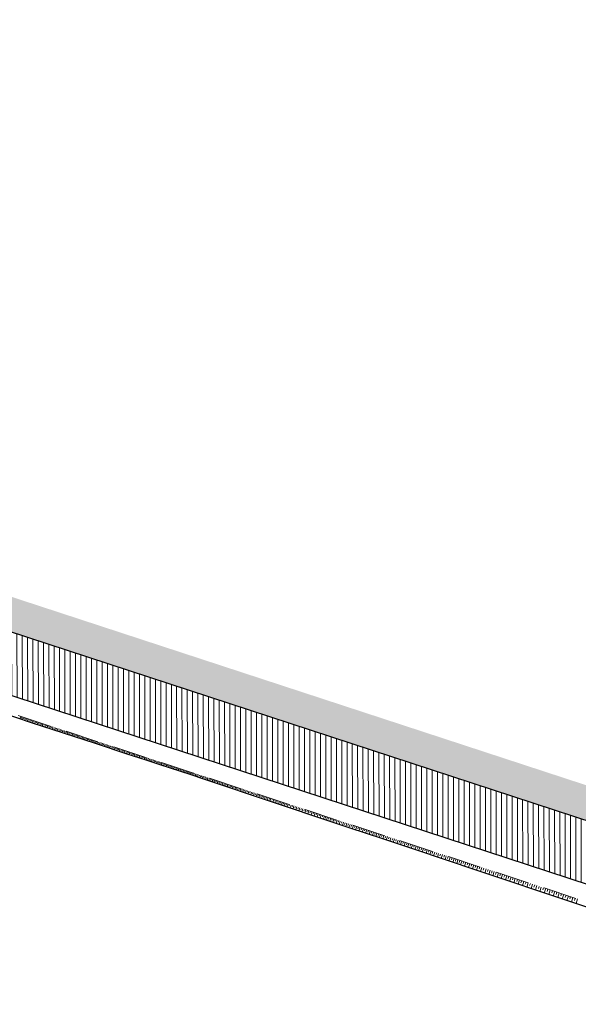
# Model space of a CAD drawing. Header units: metres. Extents: x 8431043 to 8456388, y 5766167 to 5771876.
# Tile 24 of 31: x 8434321 to 8434337, y 5770216 to 5770245. Entities that reach past the tile are written whole.
import ezdxf

# ---------------------------------------------------------------- set-up
doc = ezdxf.new("R2010")
doc.units = ezdxf.units.M
for name, pattern in [('4011', [6, 4, -2]), ('ACAD_ISO10W100', [18, 12, -3, 0, -3]), ('CIĄGŁA', [0])]:
    doc.linetypes.add(name, pattern=pattern)
doc.layers.add('C-DROGI-SYTUACJA', color=7, linetype='Continuous')
doc.layers.add('DRO_Podzespół', color=7, linetype='Continuous')
doc.layers.add('hatch zdi chodniki', color=7, linetype='Continuous', lineweight=0, true_color=0x8345ba)
for name, color, linetype, lineweight in [('kreskowanie skarp', 250, 'Continuous', 15), ('linia', 7, 'CIĄGŁA', 20), ('WYMIARY', 253, 'Continuous', 13), ('Zalacznik_3_Rowy DW837|Zalacznik_3_Rowy DW837|zdi pobocze', 250, '4011', 18), ('zdi_obrzeze chodnikowe 8x30', 6, 'Continuous', 30)]:
    doc.layers.add(name, color=color, linetype=linetype, lineweight=lineweight)
doc.styles.add('ISOCP', font='geniso.shx')
doc.styles.add('własny_500', font='isocp.shx', dxfattribs={"width": 0.9, "height": 1.2})
doc.dimstyles.new('kopia własny 500', dxfattribs={"dimtxt": 1.2, "dimasz": 0.8, "dimexe": 0.1795, "dimexo": 0.0625, "dimgap": 0.09, "dimtad": 3, "dimdec": 1, "dimzin": 0, "dimdsep": 46, "dimtxsty": 'własny_500', "dimblk": 'ARCHTICK', "dimcen": 0.09, "dimaunit": 2, "dimadec": 4, "dimazin": 0, "dimtfac": 1, "dimtdec": 1, "dimtofl": 0, "dimtmove": 2, "dimatfit": 3, "dimldrblk": 'ARCHTICK', "dimfxl": 1, "dimtolj": 1, "dimtzin": 0, "dimarcsym": 0})

# ---------------------------------------------------------------- blocks, each defined once
blk = doc.blocks.new('_ARCHTICK')
at = {"color": 0, "linetype": 'ByBlock', "const_width": 0.15}
blk.add_lwpolyline([(-0.5, -0.5), (0.5, 0.5)], dxfattribs=at)
blk = doc.blocks.new('*D68')
at = {"layer": 'Defpoints', "color": 0, "transparency": 16777216}
for p in [(8434103.31, 5770299.555), (8434102.578, 5770297.403), (8434358.232, 5770212.869)]:
    blk.add_point(p, dxfattribs=at)
at = {"layer": 'WYMIARY', "color": 0, "lineweight": -2, "transparency": 16777216}
blk.add_line((8434102.578, 5770297.403), (8434103.31, 5770299.555), dxfattribs=at)
at = {"layer": 'WYMIARY', "color": 0, "lineweight": -2, "transparency": 16777216, "xscale": 0.75, "yscale": 0.75, "zscale": 0.75}
for p, rotation in [((8434103.31, 5770299.555), 71.21936853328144), ((8434102.578, 5770297.403), 251.2193685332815)]:
    blk.add_blockref('_ARCHTICK', p, dxfattribs=dict(at, rotation=rotation))
at = {"layer": 'WYMIARY', "color": 0, "transparency": 16777216, "insert": (8434102.267, 5770298.709), "char_height": 1.25, "attachment_point": 5, "rotation": 71.2194, "style": 'ISOCP'}
blk.add_mtext('\\A1;2.3', dxfattribs=at)
blk = doc.blocks.new('*D75')
at = {"layer": 'Defpoints', "color": 0, "transparency": 16777216}
for p in [(8434749.828, 5771876.32), (8434750.943, 5771875.576), (8432377.706, 5768319.94)]:
    blk.add_point(p, dxfattribs=at)
at = {"layer": 'WYMIARY', "color": 0, "lineweight": -2, "transparency": 16777216}
blk.add_line((8432378.821, 5768319.196), (8434750.943, 5771875.576), dxfattribs=at)
at = {"layer": 'WYMIARY', "color": 0, "lineweight": -2, "transparency": 16777216, "xscale": 0.75, "yscale": 0.75, "zscale": 0.75}
for p, rotation in [((8434750.943, 5771875.576), 56.29653123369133), ((8432378.821, 5768319.196), 236.2965312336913)]:
    blk.add_blockref('_ARCHTICK', p, dxfattribs=dict(at, rotation=rotation))
at = {"layer": 'WYMIARY', "color": 0, "transparency": 16777216, "insert": (8433564.287, 5770097.783), "char_height": 1.25, "attachment_point": 5, "rotation": 56.2965, "style": 'ISOCP'}
blk.add_mtext('\\A1;4274.9', dxfattribs=at)
blk = doc.blocks.new('*U80')
at = {"layer": 'C-DROGI-SYTUACJA', "color": 1, "linetype": 'ACAD_ISO10W100', "lineweight": 13, "ltscale": 0.3}
blk.add_line((8434372.966, 5770209.937), (8434304.064, 5770232.504), dxfattribs=at)
blk = doc.blocks.new('sdd')
at = {"layer": 'C-DROGI-SYTUACJA', "color": 7, "linetype": 'Continuous', "lineweight": -3}
blk.add_blockref('*U80', (0, 0), dxfattribs=at)

msp = doc.modelspace()

# ---------------------------------------------------------------- hatches: boundary and pattern name
at = {"layer": 'hatch zdi chodniki', "lineweight": 13, "transparency": 33554687}
h = msp.add_hatch(dxfattribs=at)
h.set_pattern_fill('DOTS', color=3, scale=0.13, style=0)
h.paths.add_polyline_path([(8434291.477, 5770237.592), (8434289.272, 5770237.22), (8434294.219, 5770235.709), (8434304.064, 5770232.504), (8434352.975, 5770216.485), (8434351.386, 5770218.057), (8434304.375, 5770233.454), (8434294.52, 5770236.663)])
h.paths.add_polyline_path([(8434266.018, 5770244.733), (8434265.639, 5770244.676), (8434266.015, 5770244.554)])
h.paths.add_polyline_path([(8434267.85, 5770245.01), (8434266.018, 5770244.733), (8434266.015, 5770244.554), (8434270.421, 5770243.126), (8434280.902, 5770239.775), (8434284.092, 5770238.801), (8434282.471, 5770240.342), (8434281.2, 5770240.73), (8434270.728, 5770244.077)])
h.paths.add_polyline_path([(8434149.083, 5770283.339), (8434146.907, 5770283.089), (8434157.392, 5770279.145), (8434183.652, 5770271.152), (8434226.176, 5770257.466), (8434259.239, 5770246.75), (8434257.644, 5770248.318), (8434226.484, 5770258.418), (8434183.951, 5770272.107), (8434157.714, 5770280.092)])
h.paths.add_polyline_path([(8434094.662, 5770300.267), (8434093.121, 5770301.888), (8434084.6, 5770304.97), (8434081.22, 5770305.98), (8434077.409, 5770307.545), (8434076.937, 5770306.658), (8434080.886, 5770305.036), (8434084.287, 5770304.02)])
h.paths.add_polyline_path([(8434101.584, 5770298.826), (8434099.363, 5770298.566), (8434102.578, 5770297.403), (8434143.622, 5770284.325), (8434142.025, 5770285.883), (8434102.9, 5770298.35)])
h.paths.add_polyline_path([(8434011.442, 5770340.526), (8434009.246, 5770340.649), (8434010.908, 5770339.677), (8434013.388, 5770338.368), (8434047.859, 5770319.647), (8434066.478, 5770310.954), (8434076.937, 5770306.658), (8434077.409, 5770307.545), (8434066.88, 5770311.87), (8434048.31, 5770320.54), (8434013.86, 5770339.25)])
h.paths.add_polyline_path([(8433893.006, 5770405.515), (8433891.889, 5770405.573), (8433905.229, 5770398.018), (8433905.33, 5770397.958), (8433905.528, 5770398.422), (8433905.48, 5770398.45)])
h.paths.add_polyline_path([(8433748.793, 5770512.117), (8433746.759, 5770513.046), (8433749.963, 5770509.073), (8433750.804, 5770508.222), (8433762.888, 5770493.325), (8433772.314, 5770482.022), (8433776.22, 5770478.9), (8433763.66, 5770493.96), (8433751.55, 5770508.89), (8433750.71, 5770509.74)])
h.paths.add_polyline_path([(8433722.133, 5770543.576), (8433721.656, 5770545.761), (8433699.12, 5770573.7), (8433684.56, 5770591.47), (8433678.06, 5770600.19), (8433665.01, 5770615.39), (8433650.72, 5770633.02), (8433646.54, 5770638.47), (8433641.4, 5770644.56), (8433638.24, 5770647.86), (8433633.92, 5770651.89), (8433628.93, 5770655.99), (8433625.45, 5770658.54), (8433620.64, 5770661.61), (8433615.52, 5770664.21), (8433611.16, 5770665.93), (8433605.98, 5770667.46), (8433600.42, 5770668.54), (8433595.22, 5770669.19), (8433591.69, 5770669.45), (8433588.3, 5770669.58), (8433585.73, 5770669.59), (8433584.66, 5770669.57), (8433578.02, 5770669.4), (8433570.07, 5770668.93), (8433535.02, 5770665.16), (8433485.31, 5770659.82), (8433471.71, 5770658.26), (8433462.94, 5770656.9), (8433452.67, 5770654.68), (8433445.44, 5770652.68), (8433437.08, 5770649.89), (8433430.89, 5770647.48), (8433422.58, 5770643.75), (8433415.28, 5770639.99), (8433407.52, 5770635.43), (8433399.86, 5770630.32), (8433394.21, 5770626.11), (8433389.06, 5770621.91), (8433384.92, 5770618.26), (8433379.84, 5770613.41), (8433375.1, 5770608.47), (8433369.83, 5770602.43), (8433366.47, 5770598.28), (8433360.39, 5770590.39), (8433330.15, 5770550.58), (8433325.4, 5770544.43), (8433322.62, 5770541.08), (8433319.22, 5770537.42), (8433315.34, 5770533.91), (8433311.49, 5770531.11), (8433308.5, 5770529.35), (8433305.18, 5770527.75), (8433300.92, 5770526.19), (8433296.07, 5770525.01), (8433292.33, 5770524.5), (8433289.92, 5770524.35), (8433287.56, 5770524.33), (8433283.49, 5770524.61), (8433278.75, 5770525.44), (8433274.38, 5770526.72), (8433271.03, 5770528.06), (8433267.26, 5770529.98), (8433263.73, 5770532.25), (8433259.5, 5770535.71), (8433256.42, 5770538.88), (8433255.372, 5770540.221), (8433254.831, 5770539.289), (8433255.665, 5770538.222), (8433258.823, 5770534.972), (8433263.141, 5770531.44), (8433266.761, 5770529.112), (8433270.617, 5770527.148), (8433274.053, 5770525.774), (8433278.523, 5770524.465), (8433283.369, 5770523.616), (8433287.53, 5770523.33), (8433289.955, 5770523.35), (8433292.429, 5770523.504), (8433296.256, 5770524.026), (8433301.211, 5770525.232), (8433305.57, 5770526.828), (8433308.972, 5770528.467), (8433312.039, 5770530.273), (8433315.971, 5770533.133), (8433319.923, 5770536.708), (8433323.372, 5770540.42), (8433326.181, 5770543.805), (8433330.944, 5770549.972), (8433361.184, 5770589.782), (8433367.255, 5770597.66), (8433370.596, 5770601.786), (8433375.838, 5770607.795), (8433380.546, 5770612.702), (8433385.596, 5770617.523), (8433389.707, 5770621.147), (8433394.825, 5770625.321), (8433400.437, 5770629.503), (8433408.051, 5770634.582), (8433415.763, 5770639.114), (8433423.014, 5770642.849), (8433431.276, 5770646.557), (8433437.42, 5770648.949), (8433445.732, 5770651.723), (8433452.909, 5770653.709), (8433463.122, 5770655.916), (8433471.844, 5770657.269), (8433485.42, 5770658.826), (8433535.127, 5770664.166), (8433570.153, 5770667.933), (8433577.874, 5770668.39), (8433592.619, 5770665.234), (8433598.335, 5770664.537), (8433606.412, 5770662.749), (8433611.111, 5770661.077), (8433616.22, 5770658.705), (8433620.647, 5770656.174), (8433628.138, 5770651.177), (8433630.683, 5770649.391), (8433643.107, 5770640.987), (8433645.761, 5770637.843), (8433649.935, 5770632.401), (8433664.242, 5770614.749), (8433677.279, 5770599.565), (8433683.772, 5770590.854), (8433698.344, 5770573.069)])
h.paths.add_polyline_path([(8433727.509, 5770538.504), (8433725.475, 5770539.433), (8433743.033, 5770517.666), (8433742.555, 5770519.85)])
h.paths.add_polyline_path([(8433804.671, 5770453.717), (8433807.358, 5770451.327), (8433816.902, 5770444.971), (8433867.591, 5770417.645), (8433884.716, 5770409.271), (8433884.037, 5770410.16), (8433867.82, 5770418.09), (8433817.16, 5770445.4)])
h.paths.add_polyline_path([(8434386.872, 5770204.269), (8434387.262, 5770205.19), (8434380.028, 5770208.307), (8434373.3, 5770210.88), (8434361.004, 5770214.907), (8434358.792, 5770214.579), (8434372.966, 5770209.937), (8434379.651, 5770207.381)])
h.paths.add_polyline_path([(8433975.043, 5770359.953), (8433974.8, 5770359.516), (8433982.782, 5770355.08), (8434001.014, 5770345.462), (8434003.204, 5770344.181), (8434001.72, 5770345.655), (8433983.02, 5770355.52)])
at = {"layer": 'hatch zdi chodniki', "lineweight": 5}
h = msp.add_hatch(dxfattribs=at)
h.set_pattern_fill('ANSI31', color=256, scale=0.05, angle=45, style=0)
h.paths.add_polyline_path([(8434283.566, 5770237.08), (8434284.092, 5770238.801), (8434280.902, 5770239.775), (8434270.421, 5770243.126), (8434266.015, 5770244.554), (8434265.975, 5770242.674), (8434269.87, 5770241.412), (8434280.365, 5770238.057)])
h.paths.add_polyline_path([(8434289.272, 5770237.22), (8434288.747, 5770235.498), (8434293.678, 5770233.992), (8434303.506, 5770230.793), (8434352.414, 5770214.774), (8434352.975, 5770216.485), (8434304.064, 5770232.504), (8434294.219, 5770235.709)])
h.paths.add_polyline_path([(8434386.169, 5770202.612), (8434386.872, 5770204.269), (8434379.651, 5770207.381), (8434372.966, 5770209.937), (8434358.792, 5770214.579), (8434358.232, 5770212.869), (8434372.364, 5770208.24), (8434378.973, 5770205.713)])

# ---------------------------------------------------------------- linework, layer by layer
at = {"layer": 'C-DROGI-SYTUACJA', "color": 1, "linetype": 'ACAD_ISO10W100', "lineweight": 13, "ltscale": 0.3}
msp.add_line((8434372.966, 5770209.937), (8434304.064, 5770232.504), dxfattribs=at)
at = {"layer": 'DRO_Podzespół'}
msp.add_lwpolyline([(8434338.188, 5770218.749), (8434337.24, 5770219.066), (8434336.291, 5770219.383), (8434335.343, 5770219.699), (8434334.395, 5770220.016), (8434333.446, 5770220.333), (8434332.498, 5770220.65), (8434331.549, 5770220.967), (8434330.601, 5770221.284), (8434329.652, 5770221.601), (8434328.704, 5770221.918), (8434327.755, 5770222.235), (8434326.807, 5770222.551), (8434326.239, 5770222.741), (8434325.857, 5770222.866), (8434324.907, 5770223.177), (8434324.523, 5770223.301), (8434323.956, 5770223.487), (8434323.006, 5770223.798), (8434322.055, 5770224.109), (8434321.105, 5770224.42), (8434320.156, 5770224.734)], dxfattribs=at)
at = {"layer": 'kreskowanie skarp'}
for p, q in [((8434320.778, 5770224.61), (8434320.754, 5770224.536)), ((8434320.814, 5770224.598), (8434320.802, 5770224.561)), ((8434320.851, 5770224.586), (8434320.827, 5770224.512)), ((8434320.888, 5770224.574), (8434320.876, 5770224.537)), ((8434320.925, 5770224.562), (8434320.901, 5770224.488)), ((8434320.962, 5770224.549), (8434320.949, 5770224.513)), ((8434320.998, 5770224.537), (8434320.974, 5770224.464)), ((8434321.035, 5770224.525), (8434321.023, 5770224.488)), ((8434321.072, 5770224.513), (8434321.048, 5770224.439)), ((8434321.109, 5770224.501), (8434321.097, 5770224.464)), ((8434321.146, 5770224.489), (8434321.122, 5770224.415)), ((8434321.183, 5770224.477), (8434321.171, 5770224.44)), ((8434321.221, 5770224.465), (8434321.196, 5770224.391)), ((8434321.258, 5770224.452), (8434321.245, 5770224.415)), ((8434321.295, 5770224.44), (8434321.27, 5770224.366)), ((8434321.332, 5770224.428), (8434321.32, 5770224.391)), ((8434321.369, 5770224.416), (8434321.344, 5770224.342)), ((8434321.406, 5770224.404), (8434321.394, 5770224.367)), ((8434321.443, 5770224.392), (8434321.418, 5770224.318)), ((8434321.48, 5770224.38), (8434321.468, 5770224.343)), ((8434321.517, 5770224.368), (8434321.493, 5770224.293)), ((8434321.554, 5770224.355), (8434321.542, 5770224.318)), ((8434321.591, 5770224.343), (8434321.567, 5770224.269)), ((8434321.628, 5770224.331), (8434321.616, 5770224.294)), ((8434321.665, 5770224.319), (8434321.641, 5770224.245)), ((8434321.702, 5770224.307), (8434321.69, 5770224.27)), ((8434321.739, 5770224.295), (8434321.715, 5770224.221)), ((8434321.776, 5770224.283), (8434321.764, 5770224.246)), ((8434321.813, 5770224.271), (8434321.789, 5770224.196)), ((8434321.85, 5770224.258), (8434321.838, 5770224.221)), ((8434321.887, 5770224.246), (8434321.863, 5770224.172)), ((8434321.924, 5770224.234), (8434321.912, 5770224.197)), ((8434321.961, 5770224.222), (8434321.937, 5770224.148)), ((8434321.998, 5770224.21), (8434321.986, 5770224.173)), ((8434322.035, 5770224.198), (8434322.011, 5770224.124)), ((8434322.072, 5770224.186), (8434322.06, 5770224.149)), ((8434322.109, 5770224.173), (8434322.085, 5770224.099)), ((8434322.147, 5770224.161), (8434322.134, 5770224.124)), ((8434322.184, 5770224.149), (8434322.159, 5770224.075)), ((8434322.221, 5770224.137), (8434322.208, 5770224.1)), ((8434322.258, 5770224.125), (8434322.233, 5770224.051)), ((8434322.295, 5770224.113), (8434322.283, 5770224.076)), ((8434322.332, 5770224.101), (8434322.307, 5770224.027)), ((8434322.369, 5770224.089), (8434322.357, 5770224.052)), ((8434322.406, 5770224.076), (8434322.382, 5770224.002)), ((8434322.443, 5770224.064), (8434322.431, 5770224.027)), ((8434322.48, 5770224.052), (8434322.456, 5770223.978)), ((8434322.517, 5770224.04), (8434322.505, 5770224.003)), ((8434322.554, 5770224.028), (8434322.53, 5770223.954)), ((8434322.591, 5770224.016), (8434322.579, 5770223.979)), ((8434322.628, 5770224.004), (8434322.604, 5770223.93)), ((8434322.665, 5770223.992), (8434322.653, 5770223.954)), ((8434322.702, 5770223.979), (8434322.678, 5770223.905)), ((8434322.739, 5770223.967), (8434322.727, 5770223.93)), ((8434322.776, 5770223.955), (8434322.752, 5770223.881)), ((8434322.813, 5770223.943), (8434322.801, 5770223.906)), ((8434322.85, 5770223.931), (8434322.826, 5770223.857)), ((8434322.887, 5770223.919), (8434322.875, 5770223.882)), ((8434322.924, 5770223.907), (8434322.9, 5770223.833)), ((8434322.961, 5770223.894), (8434322.949, 5770223.857)), ((8434322.998, 5770223.882), (8434322.974, 5770223.808)), ((8434323.035, 5770223.87), (8434323.023, 5770223.833)), ((8434323.072, 5770223.858), (8434323.048, 5770223.784)), ((8434323.11, 5770223.846), (8434323.097, 5770223.809)), ((8434323.147, 5770223.834), (8434323.122, 5770223.76)), ((8434323.184, 5770223.822), (8434323.171, 5770223.785)), ((8434323.221, 5770223.81), (8434323.196, 5770223.735)), ((8434323.258, 5770223.797), (8434323.246, 5770223.76)), ((8434323.295, 5770223.785), (8434323.27, 5770223.711)), ((8434323.332, 5770223.773), (8434323.32, 5770223.736)), ((8434323.369, 5770223.761), (8434323.345, 5770223.687)), ((8434323.406, 5770223.749), (8434323.394, 5770223.712)), ((8434323.443, 5770223.737), (8434323.419, 5770223.663)), ((8434323.48, 5770223.725), (8434323.468, 5770223.688)), ((8434323.517, 5770223.712), (8434323.493, 5770223.638)), ((8434323.554, 5770223.7), (8434323.542, 5770223.663)), ((8434323.591, 5770223.688), (8434323.567, 5770223.614)), ((8434323.628, 5770223.676), (8434323.616, 5770223.639)), ((8434323.665, 5770223.664), (8434323.641, 5770223.59)), ((8434323.702, 5770223.652), (8434323.69, 5770223.615)), ((8434323.739, 5770223.64), (8434323.715, 5770223.566)), ((8434323.776, 5770223.628), (8434323.764, 5770223.591)), ((8434323.813, 5770223.615), (8434323.789, 5770223.541)), ((8434323.85, 5770223.603), (8434323.838, 5770223.566)), ((8434323.887, 5770223.591), (8434323.863, 5770223.517)), ((8434323.924, 5770223.579), (8434323.912, 5770223.542)), ((8434323.961, 5770223.567), (8434323.937, 5770223.493)), ((8434323.998, 5770223.555), (8434323.986, 5770223.518)), ((8434324.036, 5770223.543), (8434324.011, 5770223.469)), ((8434324.073, 5770223.531), (8434324.06, 5770223.493)), ((8434324.11, 5770223.518), (8434324.085, 5770223.444)), ((8434324.147, 5770223.506), (8434324.135, 5770223.469)), ((8434324.184, 5770223.494), (8434324.159, 5770223.42)), ((8434324.221, 5770223.482), (8434324.209, 5770223.445)), ((8434324.258, 5770223.47), (8434324.233, 5770223.396)), ((8434324.295, 5770223.458), (8434324.283, 5770223.421)), ((8434324.332, 5770223.446), (8434324.308, 5770223.372)), ((8434324.369, 5770223.433), (8434324.357, 5770223.396)), ((8434324.406, 5770223.421), (8434324.382, 5770223.347)), ((8434324.443, 5770223.409), (8434324.431, 5770223.372)), ((8434324.48, 5770223.397), (8434324.456, 5770223.323)), ((8434324.517, 5770223.385), (8434324.505, 5770223.348)), ((8434324.554, 5770223.373), (8434324.53, 5770223.299)), ((8434324.591, 5770223.361), (8434324.579, 5770223.324)), ((8434324.628, 5770223.349), (8434324.604, 5770223.274)), ((8434324.665, 5770223.336), (8434324.653, 5770223.3)), ((8434324.702, 5770223.324), (8434324.678, 5770223.251)), ((8434324.738, 5770223.313), (8434324.726, 5770223.276)), ((8434324.775, 5770223.301), (8434324.751, 5770223.228)), ((8434324.811, 5770223.289), (8434324.799, 5770223.252)), ((8434324.847, 5770223.277), (8434324.824, 5770223.204)), ((8434324.883, 5770223.265), (8434324.872, 5770223.229)), ((8434324.919, 5770223.253), (8434324.896, 5770223.181)), ((8434324.955, 5770223.241), (8434324.944, 5770223.205)), ((8434324.991, 5770223.23), (8434324.968, 5770223.157)), ((8434325.028, 5770223.218), (8434325.016, 5770223.182)), ((8434325.064, 5770223.206), (8434325.04, 5770223.134)), ((8434325.1, 5770223.194), (8434325.088, 5770223.158)), ((8434325.136, 5770223.182), (8434325.112, 5770223.11)), ((8434325.172, 5770223.171), (8434325.16, 5770223.134)), ((8434325.208, 5770223.159), (8434325.184, 5770223.087)), ((8434325.244, 5770223.147), (8434325.232, 5770223.111)), ((8434325.28, 5770223.135), (8434325.256, 5770223.063)), ((8434325.316, 5770223.123), (8434325.304, 5770223.087)), ((8434325.352, 5770223.111), (8434325.328, 5770223.039)), ((8434325.388, 5770223.1), (8434325.376, 5770223.064)), ((8434325.424, 5770223.088), (8434325.401, 5770223.016)), ((8434325.46, 5770223.076), (8434325.448, 5770223.04)), ((8434325.496, 5770223.064), (8434325.473, 5770222.992)), ((8434325.532, 5770223.052), (8434325.52, 5770223.016)), ((8434325.568, 5770223.041), (8434325.545, 5770222.969)), ((8434325.604, 5770223.029), (8434325.593, 5770222.993)), ((8434325.64, 5770223.017), (8434325.617, 5770222.945)), ((8434325.677, 5770223.005), (8434325.665, 5770222.969)), ((8434325.713, 5770222.993), (8434325.689, 5770222.921)), ((8434325.749, 5770222.982), (8434325.737, 5770222.946)), ((8434325.785, 5770222.97), (8434325.761, 5770222.898)), ((8434325.821, 5770222.958), (8434325.809, 5770222.922)), ((8434325.857, 5770222.946), (8434325.833, 5770222.874)), ((8434325.893, 5770222.934), (8434325.881, 5770222.898)), ((8434325.929, 5770222.923), (8434325.905, 5770222.85)), ((8434325.965, 5770222.911), (8434325.953, 5770222.875)), ((8434326.001, 5770222.899), (8434325.977, 5770222.827)), ((8434326.037, 5770222.887), (8434326.025, 5770222.851)), ((8434326.073, 5770222.875), (8434326.05, 5770222.803)), ((8434326.109, 5770222.863), (8434326.097, 5770222.827)), ((8434326.145, 5770222.852), (8434326.122, 5770222.78)), ((8434326.181, 5770222.84), (8434326.169, 5770222.804)), ((8434326.217, 5770222.828), (8434326.194, 5770222.756)), ((8434326.253, 5770222.816), (8434326.241, 5770222.78)), ((8434326.289, 5770222.804), (8434326.266, 5770222.732)), ((8434326.326, 5770222.793), (8434326.314, 5770222.756)), ((8434326.362, 5770222.781), (8434326.338, 5770222.708)), ((8434326.398, 5770222.769), (8434326.386, 5770222.732)), ((8434326.435, 5770222.757), (8434326.411, 5770222.684)), ((8434326.472, 5770222.745), (8434326.46, 5770222.708)), ((8434326.508, 5770222.733), (8434326.484, 5770222.659)), ((8434326.545, 5770222.721), (8434326.533, 5770222.684)), ((8434326.582, 5770222.709), (8434326.558, 5770222.635)), ((8434326.619, 5770222.696), (8434326.607, 5770222.659)), ((8434326.657, 5770222.684), (8434326.632, 5770222.61)), ((8434326.694, 5770222.672), (8434326.682, 5770222.635)), ((8434326.731, 5770222.66), (8434326.707, 5770222.585)), ((8434326.769, 5770222.647), (8434326.757, 5770222.61)), ((8434326.807, 5770222.635), (8434326.782, 5770222.56)), ((8434326.844, 5770222.623), (8434326.832, 5770222.585)), ((8434326.882, 5770222.61), (8434326.857, 5770222.534)), ((8434326.92, 5770222.598), (8434326.908, 5770222.56)), ((8434326.958, 5770222.585), (8434326.933, 5770222.509)), ((8434326.997, 5770222.573), (8434326.984, 5770222.535)), ((8434327.035, 5770222.56), (8434327.01, 5770222.484)), ((8434327.073, 5770222.548), (8434327.061, 5770222.509)), ((8434327.112, 5770222.535), (8434327.087, 5770222.458)), ((8434327.151, 5770222.522), (8434327.138, 5770222.484)), ((8434327.19, 5770222.51), (8434327.164, 5770222.432)), ((8434327.228, 5770222.497), (8434327.216, 5770222.458)), ((8434327.267, 5770222.484), (8434327.242, 5770222.406)), ((8434327.307, 5770222.471), (8434327.294, 5770222.432)), ((8434327.346, 5770222.458), (8434327.32, 5770222.38)), ((8434327.385, 5770222.446), (8434327.372, 5770222.406)), ((8434327.425, 5770222.433), (8434327.399, 5770222.354)), ((8434327.464, 5770222.42), (8434327.451, 5770222.38)), ((8434327.504, 5770222.407), (8434327.478, 5770222.327)), ((8434327.544, 5770222.394), (8434327.531, 5770222.354)), ((8434327.584, 5770222.38), (8434327.558, 5770222.301)), ((8434327.624, 5770222.367), (8434327.611, 5770222.327)), ((8434327.664, 5770222.354), (8434327.638, 5770222.274)), ((8434327.705, 5770222.341), (8434327.691, 5770222.301)), ((8434327.745, 5770222.328), (8434327.719, 5770222.247)), ((8434327.786, 5770222.314), (8434327.772, 5770222.274)), ((8434327.826, 5770222.301), (8434327.8, 5770222.22)), ((8434327.867, 5770222.288), (8434327.854, 5770222.247)), ((8434327.908, 5770222.274), (8434327.881, 5770222.192)), ((8434327.949, 5770222.261), (8434327.936, 5770222.22)), ((8434327.99, 5770222.247), (8434327.963, 5770222.165)), ((8434328.032, 5770222.234), (8434328.018, 5770222.193)), ((8434328.073, 5770222.22), (8434328.046, 5770222.137)), ((8434328.114, 5770222.207), (8434328.101, 5770222.165)), ((8434328.156, 5770222.193), (8434328.129, 5770222.11)), ((8434328.198, 5770222.179), (8434328.184, 5770222.138)), ((8434328.24, 5770222.166), (8434328.212, 5770222.082)), ((8434328.282, 5770222.152), (8434328.268, 5770222.11)), ((8434328.324, 5770222.138), (8434328.296, 5770222.054)), ((8434328.366, 5770222.124), (8434328.353, 5770222.082)), ((8434328.409, 5770222.11), (8434328.381, 5770222.025)), ((8434328.451, 5770222.096), (8434328.437, 5770222.054)), ((8434328.494, 5770222.082), (8434328.466, 5770221.997)), ((8434328.537, 5770222.068), (8434328.523, 5770222.026)), ((8434328.58, 5770222.054), (8434328.552, 5770221.968)), ((8434328.623, 5770222.04), (8434328.609, 5770221.997)), ((8434328.666, 5770222.026), (8434328.638, 5770221.94)), ((8434328.709, 5770222.012), (8434328.695, 5770221.969)), ((8434328.753, 5770221.998), (8434328.724, 5770221.911)), ((8434328.796, 5770221.983), (8434328.782, 5770221.94)), ((8434328.84, 5770221.969), (8434328.811, 5770221.882)), ((8434328.884, 5770221.955), (8434328.869, 5770221.911)), ((8434328.928, 5770221.94), (8434328.899, 5770221.852)), ((8434328.972, 5770221.926), (8434328.957, 5770221.882)), ((8434329.016, 5770221.911), (8434328.987, 5770221.823)), ((8434329.06, 5770221.897), (8434329.046, 5770221.853)), ((8434329.105, 5770221.882), (8434329.076, 5770221.793)), ((8434329.149, 5770221.868), (8434329.135, 5770221.823)), ((8434329.194, 5770221.853), (8434329.165, 5770221.764)), ((8434329.239, 5770221.838), (8434329.224, 5770221.794)), ((8434329.284, 5770221.824), (8434329.255, 5770221.734)), ((8434329.329, 5770221.809), (8434329.314, 5770221.764)), ((8434329.374, 5770221.794), (8434329.345, 5770221.703)), ((8434329.42, 5770221.779), (8434329.405, 5770221.734)), ((8434329.465, 5770221.764), (8434329.436, 5770221.673)), ((8434329.511, 5770221.749), (8434329.496, 5770221.704)), ((8434329.557, 5770221.734), (8434329.527, 5770221.643)), ((8434329.603, 5770221.719), (8434329.588, 5770221.673)), ((8434329.649, 5770221.704), (8434329.619, 5770221.612)), ((8434329.695, 5770221.689), (8434329.68, 5770221.643)), ((8434329.742, 5770221.674), (8434329.711, 5770221.581)), ((8434329.788, 5770221.659), (8434329.773, 5770221.612)), ((8434329.835, 5770221.643), (8434329.804, 5770221.55)), ((8434329.882, 5770221.628), (8434329.866, 5770221.581)), ((8434329.928, 5770221.613), (8434329.898, 5770221.519)), ((8434329.976, 5770221.597), (8434329.96, 5770221.55)), ((8434330.023, 5770221.582), (8434329.992, 5770221.487)), ((8434330.07, 5770221.566), (8434330.055, 5770221.519)), ((8434330.118, 5770221.551), (8434330.086, 5770221.456)), ((8434330.165, 5770221.535), (8434330.15, 5770221.487)), ((8434330.213, 5770221.519), (8434330.182, 5770221.424)), ((8434330.261, 5770221.504), (8434330.245, 5770221.456)), ((8434330.309, 5770221.488), (8434330.277, 5770221.392)), ((8434330.357, 5770221.472), (8434330.341, 5770221.424)), ((8434330.405, 5770221.456), (8434330.374, 5770221.36)), ((8434330.454, 5770221.441), (8434330.438, 5770221.392)), ((8434330.503, 5770221.425), (8434330.471, 5770221.327)), ((8434330.551, 5770221.409), (8434330.535, 5770221.36)), ((8434330.6, 5770221.393), (8434330.568, 5770221.295)), ((8434330.649, 5770221.377), (8434330.633, 5770221.327)), ((8434330.698, 5770221.36), (8434330.666, 5770221.262)), ((8434330.748, 5770221.344), (8434330.732, 5770221.295)), ((8434330.797, 5770221.328), (8434330.765, 5770221.229)), ((8434330.847, 5770221.312), (8434330.831, 5770221.262)), ((8434330.897, 5770221.295), (8434330.864, 5770221.196)), ((8434330.947, 5770221.279), (8434330.93, 5770221.229)), ((8434330.997, 5770221.263), (8434330.964, 5770221.163)), ((8434331.047, 5770221.246), (8434331.031, 5770221.196)), ((8434331.097, 5770221.23), (8434331.064, 5770221.129)), ((8434331.148, 5770221.213), (8434331.131, 5770221.163)), ((8434331.199, 5770221.197), (8434331.165, 5770221.095)), ((8434331.249, 5770221.18), (8434331.233, 5770221.129)), ((8434331.3, 5770221.163), (8434331.267, 5770221.061)), ((8434331.352, 5770221.147), (8434331.335, 5770221.095)), ((8434331.403, 5770221.13), (8434331.369, 5770221.027)), ((8434331.454, 5770221.113), (8434331.437, 5770221.061)), ((8434331.506, 5770221.096), (8434331.472, 5770220.993)), ((8434331.558, 5770221.079), (8434331.541, 5770221.027)), ((8434331.61, 5770221.062), (8434331.576, 5770220.958)), ((8434331.662, 5770221.045), (8434331.645, 5770220.993)), ((8434331.714, 5770221.028), (8434331.68, 5770220.923)), ((8434331.766, 5770221.011), (8434331.749, 5770220.958)), ((8434331.819, 5770220.993), (8434331.784, 5770220.888)), ((8434331.871, 5770220.976), (8434331.854, 5770220.924)), ((8434331.924, 5770220.959), (8434331.89, 5770220.853)), ((8434331.977, 5770220.942), (8434331.96, 5770220.889)), ((8434332.03, 5770220.924), (8434331.996, 5770220.818)), ((8434332.084, 5770220.907), (8434332.066, 5770220.853)), ((8434332.137, 5770220.889), (8434332.102, 5770220.782)), ((8434332.191, 5770220.872), (8434332.173, 5770220.818)), ((8434332.245, 5770220.854), (8434332.209, 5770220.746)), ((8434332.299, 5770220.836), (8434332.281, 5770220.782)), ((8434332.353, 5770220.819), (8434332.317, 5770220.71)), ((8434332.407, 5770220.801), (8434332.389, 5770220.747)), ((8434332.461, 5770220.783), (8434332.426, 5770220.674)), ((8434332.516, 5770220.765), (8434332.498, 5770220.711)), ((8434332.571, 5770220.747), (8434332.535, 5770220.638)), ((8434332.626, 5770220.729), (8434332.608, 5770220.674)), ((8434332.681, 5770220.711), (8434332.645, 5770220.601)), ((8434332.736, 5770220.693), (8434332.718, 5770220.638)), ((8434332.791, 5770220.675), (8434332.755, 5770220.564)), ((8434332.847, 5770220.657), (8434332.829, 5770220.601)), ((8434332.903, 5770220.638), (8434332.866, 5770220.527)), ((8434332.959, 5770220.62), (8434332.94, 5770220.564)), ((8434333.015, 5770220.602), (8434332.978, 5770220.49)), ((8434333.071, 5770220.583), (8434333.052, 5770220.527)), ((8434333.127, 5770220.565), (8434333.09, 5770220.452)), ((8434333.184, 5770220.546), (8434333.165, 5770220.49)), ((8434333.241, 5770220.528), (8434333.203, 5770220.414)), ((8434333.297, 5770220.509), (8434333.279, 5770220.452)), ((8434333.355, 5770220.49), (8434333.317, 5770220.376)), ((8434333.412, 5770220.472), (8434333.393, 5770220.414)), ((8434333.469, 5770220.453), (8434333.432, 5770220.338)), ((8434333.527, 5770220.434), (8434333.508, 5770220.376)), ((8434333.585, 5770220.415), (8434333.547, 5770220.3)), ((8434333.642, 5770220.396), (8434333.624, 5770220.338)), ((8434333.701, 5770220.377), (8434333.663, 5770220.261)), ((8434333.759, 5770220.358), (8434333.74, 5770220.3)), ((8434333.817, 5770220.339), (8434333.779, 5770220.222)), ((8434333.876, 5770220.32), (8434333.857, 5770220.261)), ((8434333.935, 5770220.3), (8434333.896, 5770220.183)), ((8434333.994, 5770220.281), (8434333.974, 5770220.222)), ((8434334.053, 5770220.262), (8434334.014, 5770220.143)), ((8434334.112, 5770220.242), (8434334.093, 5770220.183)), ((8434334.172, 5770220.223), (8434334.133, 5770220.104)), ((8434334.231, 5770220.203), (8434334.212, 5770220.144)), ((8434334.291, 5770220.184), (8434334.252, 5770220.064)), ((8434334.351, 5770220.164), (8434334.332, 5770220.104)), ((8434334.411, 5770220.144), (8434334.372, 5770220.024)), ((8434334.472, 5770220.125), (8434334.452, 5770220.064)), ((8434334.532, 5770220.105), (8434334.493, 5770219.984)), ((8434334.593, 5770220.085), (8434334.573, 5770220.024)), ((8434334.654, 5770220.065), (8434334.614, 5770219.943)), ((8434334.715, 5770220.045), (8434334.695, 5770219.984)), ((8434334.776, 5770220.025), (8434334.736, 5770219.902)), ((8434334.838, 5770220.005), (8434334.818, 5770219.943)), ((8434334.9, 5770219.984), (8434334.859, 5770219.861)), ((8434334.961, 5770219.964), (8434334.941, 5770219.902)), ((8434335.023, 5770219.944), (8434334.983, 5770219.82)), ((8434335.086, 5770219.923), (8434335.065, 5770219.861)), ((8434335.148, 5770219.903), (8434335.107, 5770219.778)), ((8434335.211, 5770219.883), (8434335.19, 5770219.82)), ((8434335.273, 5770219.862), (8434335.232, 5770219.736)), ((8434335.336, 5770219.841), (8434335.316, 5770219.778)), ((8434335.4, 5770219.821), (8434335.358, 5770219.694)), ((8434335.463, 5770219.8), (8434335.442, 5770219.737)), ((8434335.526, 5770219.779), (8434335.485, 5770219.652)), ((8434335.59, 5770219.758), (8434335.569, 5770219.695)), ((8434335.654, 5770219.737), (8434335.612, 5770219.61)), ((8434335.718, 5770219.716), (8434335.697, 5770219.652)), ((8434335.782, 5770219.695), (8434335.74, 5770219.567)), ((8434335.847, 5770219.674), (8434335.826, 5770219.61)), ((8434335.911, 5770219.653), (8434335.869, 5770219.524)), ((8434335.976, 5770219.632), (8434335.955, 5770219.567)), ((8434336.041, 5770219.61), (8434335.999, 5770219.48)), ((8434336.107, 5770219.589), (8434336.085, 5770219.524)), ((8434336.172, 5770219.568), (8434336.129, 5770219.437)), ((8434336.238, 5770219.546), (8434336.216, 5770219.481)), ((8434336.303, 5770219.525), (8434336.26, 5770219.393)), ((8434336.369, 5770219.503), (8434336.348, 5770219.437)), ((8434336.436, 5770219.481), (8434336.392, 5770219.349)), ((8434336.502, 5770219.46), (8434336.48, 5770219.393)), ((8434336.569, 5770219.438), (8434336.525, 5770219.305)), ((8434336.636, 5770219.416), (8434336.614, 5770219.349)), ((8434336.703, 5770219.394), (8434336.659, 5770219.26)), ((8434336.77, 5770219.372), (8434336.748, 5770219.305)), ((8434336.837, 5770219.35), (8434336.793, 5770219.215)), ((8434336.905, 5770219.328), (8434336.883, 5770219.26)), ((8434336.973, 5770219.306), (8434336.928, 5770219.17)), ((8434337.041, 5770219.283), (8434337.018, 5770219.215)), ((8434337.109, 5770219.261), (8434337.064, 5770219.124)), ((8434337.177, 5770219.239), (8434337.155, 5770219.17)), ((8434337.246, 5770219.216), (8434337.201, 5770219.079)), ((8434337.315, 5770219.193), (8434337.292, 5770219.125)), ((8434337.384, 5770219.171), (8434337.338, 5770219.033))]:
    msp.add_line(p, q, dxfattribs=at)
at = {"layer": 'Zalacznik_3_Rowy DW837|Zalacznik_3_Rowy DW837|zdi pobocze', "ltscale": 0.25, "flags": 128}
msp.add_lwpolyline([(8434289.311, 5770234.803), (8434293.527, 5770233.515), (8434303.35, 5770230.317), (8434351.546, 5770214.532), (8434351.168, 5770213.38)], dxfattribs=at)
at = {"layer": 'zdi_obrzeze chodnikowe 8x30', "flags": 128}
for points in [[(8434352.975, 5770216.485), (8434304.064, 5770232.504), (8434294.219, 5770235.709), (8434289.272, 5770237.22)], [(8434352.414, 5770214.774), (8434303.506, 5770230.793), (8434293.678, 5770233.992), (8434288.747, 5770235.498)]]:
    msp.add_lwpolyline(points, dxfattribs=at)

# ---------------------------------------------------------------- block references
at = {"layer": 'linia', "color": 4, "lineweight": 35}
msp.add_blockref('sdd', (0, 0), dxfattribs=at)

# ---------------------------------------------------------------- dimensions: what is measured, and where the dimension line sits
at = {"layer": 'WYMIARY', "color": 5}
dim = msp.add_aligned_dim(p1=(8432377.706, 5768319.94), p2=(8434749.828, 5771876.32), distance=-1.34, dimstyle='kopia własny 500', override={"dimtxt": 1.25, "dimasz": 0.75, "dimtxsty": 'ISOCP', "dimse1": 1, "dimse2": 1, "dimtmove": 1}, dxfattribs=at)
dim.commit()
dim.dimension.update_dxf_attribs({"geometry": '*D75', "text_midpoint": (8433564.287, 5770097.783)})
dim = msp.add_linear_dim(base=(8434103.31, 5770299.555), p1=(8434102.578, 5770297.403), p2=(8434358.232, 5770212.869), angle=71.2194, dimstyle='kopia własny 500', override={"dimtxt": 1.25, "dimasz": 0.75, "dimtxsty": 'ISOCP', "dimse1": 1, "dimse2": 1, "dimtmove": 1}, dxfattribs=at)
dim.commit()
dim.dimension.update_dxf_attribs({"geometry": '*D68', "text_midpoint": (8434102.267, 5770298.709)})

doc.saveas('drawing.dxf')
